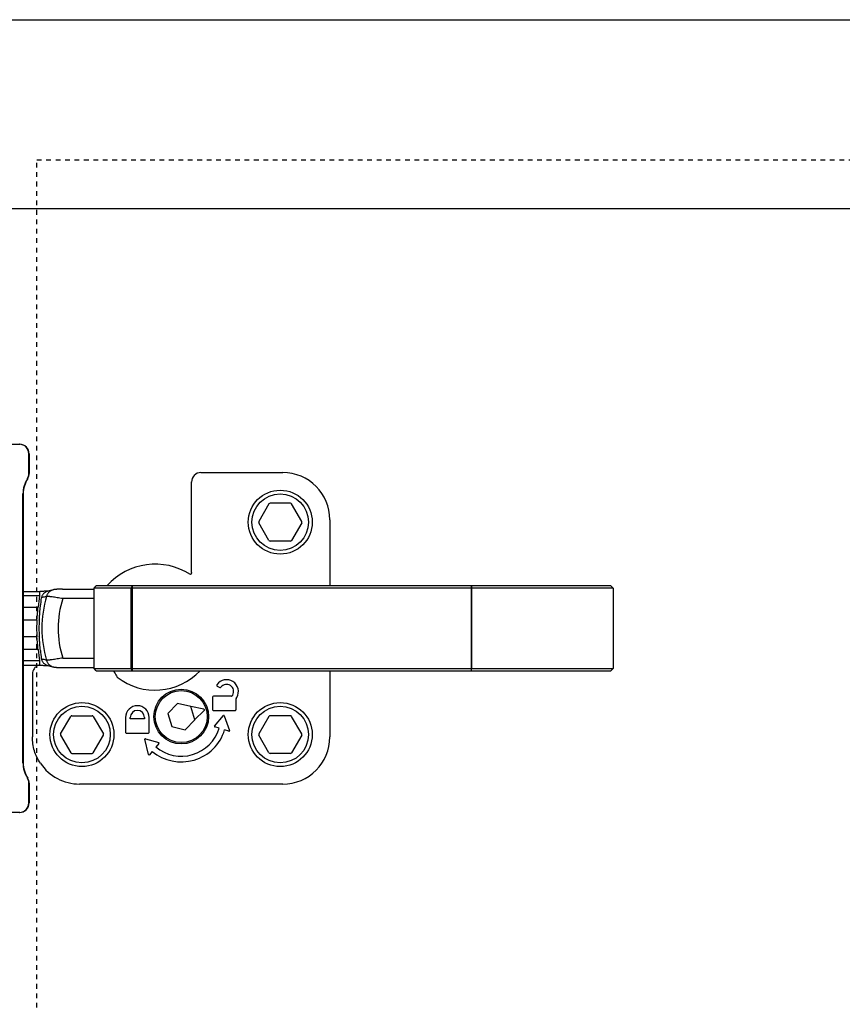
# Model space of a CAD drawing. Header units: millimetres. Extents: x -56303 to -45239, y -20463 to -4540.
# Tile 157 of 256: x -49545 to -49528, y -15296 to -15276. Entities that reach past the tile are written whole.
import ezdxf

# ---------------------------------------------------------------- set-up
doc = ezdxf.new("R2010")
doc.units = ezdxf.units.MM
doc.linetypes.add('Dashed3cust', pattern=[2, 1, -1])
doc.layers.add('_HVAC_urzadzenia', color=220, linetype='Continuous', lineweight=35)

# ---------------------------------------------------------------- blocks, each defined once
blk = doc.blocks.new('A$C69557CD5')
at = {"lineweight": -3}
for p, q in [((384.56, 925), (2974.56, 925)), ((386.56, 885), (2972.56, 885))]:
    blk.add_line(p, q, dxfattribs=at)
at = {"linetype": 'Dashed3cust', "lineweight": -3}
for p, q in [((782.96, 895.31), (1113.16, 895.31)), ((782.96, 119.69), (782.96, 895.31))]:
    blk.add_line(p, q, dxfattribs=at)
at = {"linetype": 'Continuous', "lineweight": -3}
for p, q in [((751.84, 835.04), (779.34, 835.04)), ((781.28, 828.84), (781.28, 833.04)), ((781.34, 833.04), (781.34, 828.84)), ((817.73, 829.04), (835.05, 829.04)), ((815.73, 807.86), (815.73, 827.05)), ((780.03, 767.54), (780.03, 824.54)), ((780.09, 824.54), (780.09, 767.54)), ((832.14, 822.39), (830, 818.69)), ((836.67, 822.54), (832.4, 822.54)), ((839.07, 818.69), (836.93, 822.39)), ((832.14, 814.69), (830, 818.39)), ((839.07, 818.39), (836.93, 814.69)), ((845.03, 819.06), (845.03, 805.04)), ((836.67, 814.54), (832.4, 814.54)), ((780.03, 803.87), (783.6, 803.87)), ((783.54, 803.87), (783.54, 802.96)), ((783.78, 803.87), (783.6, 803.87)), ((783.95, 803.88), (783.78, 803.87)), ((784.1, 803.88), (783.95, 803.88)), ((784.25, 803.88), (784.1, 803.88)), ((784.39, 803.88), (784.25, 803.88)), ((784.51, 803.89), (784.39, 803.88)), ((784.63, 803.89), (784.51, 803.89)), ((784.74, 803.89), (784.63, 803.89)), ((784.84, 803.9), (784.74, 803.89)), ((784.93, 803.9), (784.84, 803.9)), ((785.01, 803.91), (784.93, 803.9)), ((785.08, 803.91), (785.01, 803.91)), ((785.15, 803.91), (785.08, 803.91)), ((785.2, 803.92), (785.15, 803.91)), ((785.25, 803.92), (785.2, 803.92)), ((785.3, 803.93), (785.25, 803.92)), ((785.86, 804.06), (785.3, 803.91)), ((785.33, 803.93), (785.3, 803.93)), ((785.35, 803.93), (785.33, 803.93)), ((785.36, 803.93), (785.35, 803.93)), ((785.37, 803.93), (785.36, 803.93)), ((785.37, 803.93), (785.37, 803.93)), ((786.4, 804.21), (785.86, 804.06)), ((786.42, 804.21), (786.4, 804.21)), ((786.45, 804.22), (786.42, 804.21)), ((786.48, 804.22), (786.45, 804.22)), ((786.51, 804.23), (786.48, 804.22)), ((786.54, 804.24), (786.51, 804.23)), ((786.57, 804.24), (786.54, 804.24)), ((786.6, 804.25), (786.57, 804.24)), ((786.63, 804.25), (786.6, 804.25)), ((786.66, 804.26), (786.63, 804.25)), ((786.69, 804.26), (786.66, 804.26)), ((786.72, 804.27), (786.69, 804.26)), ((786.75, 804.27), (786.72, 804.27)), ((786.78, 804.27), (786.75, 804.27)), ((786.81, 804.28), (786.78, 804.27)), ((786.84, 804.28), (786.81, 804.28)), ((786.88, 804.28), (786.84, 804.28)), ((786.91, 804.29), (786.88, 804.28)), ((786.94, 804.29), (786.91, 804.29)), ((786.98, 804.29), (786.94, 804.29)), ((787.01, 804.3), (786.98, 804.29)), ((787.05, 804.3), (787.01, 804.3)), ((787.13, 804.3), (787.05, 804.3)), ((787.22, 804.31), (787.13, 804.3)), ((787.31, 804.31), (787.22, 804.31)), ((787.41, 804.32), (787.31, 804.31)), ((787.52, 804.32), (787.41, 804.32)), ((787.64, 804.33), (787.52, 804.32)), ((787.78, 804.33), (787.64, 804.33)), ((787.92, 804.33), (787.78, 804.33)), ((788.08, 804.33), (787.92, 804.33)), ((788.24, 804.34), (788.08, 804.33)), ((788.41, 804.34), (788.24, 804.34)), ((788.41, 804.34), (795.03, 804.34)), ((795.03, 804.54), (795.53, 805.04)), ((795.19, 804.7), (795.03, 804.54)), ((795.03, 804.54), (795.03, 787.54)), ((905.03, 804.54), (795.03, 804.54)), ((795.28, 804.79), (795.19, 804.7)), ((795.36, 804.88), (795.28, 804.79)), ((795.45, 804.97), (795.36, 804.88)), ((795.52, 805.03), (795.45, 804.97)), ((904.53, 805.04), (795.53, 805.04)), ((803.15, 805.04), (802.93, 804.54)), ((802.93, 787.54), (802.93, 804.54)), ((803.15, 805.04), (803.15, 787.04)), ((813.78, 805.04), (813.77, 805.05)), ((874.98, 805.04), (874.98, 787.04)), ((874.98, 805.04), (875.09, 804.54)), ((875.09, 787.54), (875.09, 804.54)), ((904.53, 805.04), (905.03, 804.54)), ((905.03, 804.54), (905.03, 787.54)), ((783.54, 802.96), (780.03, 802.96)), ((795.03, 802.34), (788.48, 802.34)), ((780.03, 800.56), (783.24, 800.56)), ((780.03, 797.84), (783, 797.84)), ((783, 794.25), (780.03, 794.25)), ((783.24, 791.53), (780.03, 791.53)), ((783.54, 789.13), (780.03, 789.13)), ((783.54, 789.13), (783.54, 788.22)), ((788.48, 789.75), (795.03, 789.75)), ((780.03, 788.22), (783.61, 788.22)), ((783.61, 788.22), (783.79, 788.21)), ((783.79, 788.21), (783.96, 788.21)), ((783.96, 788.21), (784.12, 788.21)), ((784.12, 788.21), (784.27, 788.21)), ((784.27, 788.21), (784.41, 788.2)), ((784.41, 788.2), (784.54, 788.2)), ((784.54, 788.2), (784.66, 788.2)), ((784.66, 788.2), (784.77, 788.19)), ((784.77, 788.19), (784.87, 788.19)), ((784.87, 788.19), (784.95, 788.19)), ((784.95, 788.19), (785.04, 788.18)), ((785.04, 788.18), (785.11, 788.18)), ((785.11, 788.18), (785.17, 788.17)), ((785.17, 788.17), (785.23, 788.17)), ((785.23, 788.17), (785.28, 788.16)), ((785.28, 788.16), (785.32, 788.16)), ((785.3, 788.17), (785.49, 788.12)), ((785.32, 788.16), (785.33, 788.16)), ((785.33, 788.16), (785.35, 788.16)), ((785.35, 788.16), (785.36, 788.16)), ((785.36, 788.16), (785.37, 788.15)), ((785.49, 788.12), (786.05, 787.98)), ((786.05, 787.98), (786.42, 787.88)), ((786.42, 787.88), (786.45, 787.87)), ((786.45, 787.87), (786.48, 787.86)), ((786.48, 787.86), (786.51, 787.86)), ((786.51, 787.86), (786.54, 787.85)), ((786.54, 787.85), (786.57, 787.84)), ((786.57, 787.84), (786.6, 787.84)), ((786.6, 787.84), (786.63, 787.83)), ((786.63, 787.83), (786.66, 787.83)), ((786.66, 787.83), (786.69, 787.83)), ((786.69, 787.83), (786.72, 787.82)), ((786.72, 787.82), (786.75, 787.82)), ((786.75, 787.82), (786.78, 787.81)), ((786.78, 787.81), (786.81, 787.81)), ((786.81, 787.81), (786.84, 787.81)), ((786.84, 787.81), (786.88, 787.8)), ((786.88, 787.8), (786.91, 787.8)), ((786.91, 787.8), (786.94, 787.8)), ((786.94, 787.8), (786.98, 787.79)), ((786.98, 787.79), (787.01, 787.79)), ((787.01, 787.79), (787.05, 787.79)), ((787.05, 787.79), (787.13, 787.78)), ((787.13, 787.78), (787.22, 787.78)), ((787.22, 787.78), (787.31, 787.77)), ((787.31, 787.77), (787.41, 787.77)), ((787.41, 787.77), (787.52, 787.77)), ((787.52, 787.77), (787.64, 787.76)), ((787.64, 787.76), (787.78, 787.76)), ((787.78, 787.76), (787.92, 787.76)), ((787.92, 787.76), (788.08, 787.75)), ((788.08, 787.75), (788.24, 787.75)), ((788.24, 787.75), (788.41, 787.75)), ((788.41, 787.75), (795.03, 787.75)), ((795.53, 787.04), (795.03, 787.54)), ((795.03, 787.54), (905.03, 787.54)), ((795.1, 787.48), (795.19, 787.39)), ((795.19, 787.39), (795.28, 787.3)), ((795.28, 787.3), (795.36, 787.21)), ((795.36, 787.21), (795.45, 787.12)), ((795.45, 787.12), (795.52, 787.05)), ((795.53, 787.04), (904.53, 787.04)), ((803.15, 787.04), (802.93, 787.54)), ((845.03, 787.04), (845.03, 773.03)), ((874.98, 787.04), (875.09, 787.54)), ((905.03, 787.54), (904.53, 787.04)), ((782.03, 786.35), (782.03, 773.03)), ((821.17, 783.8), (821.7, 783.5)), ((820.17, 781.45), (820.17, 778.85)), ((824.19, 781.65), (820.37, 781.65)), ((824.46, 781.91), (824.36, 781.75)), ((825.17, 778.85), (825.17, 781.09)), ((825.2, 781.19), (825.32, 781.41)), ((812.74, 780.14), (810.74, 778.03)), ((815.58, 779.46), (812.74, 780.14)), ((816.41, 776.67), (815.58, 779.46)), ((818.36, 778.9), (815.58, 779.45)), ((818.44, 778.65), (816.4, 776.68)), ((820.37, 778.65), (824.97, 778.65)), ((788, 773.69), (790.14, 777.39)), ((790.4, 777.54), (794.67, 777.54)), ((794.93, 777.39), (797.07, 773.69)), ((801.77, 777.15), (801.77, 774.05)), ((802.77, 776.85), (802.77, 777.15)), ((805.77, 776.85), (802.77, 776.85)), ((805.77, 777.15), (805.77, 776.85)), ((806.77, 774.05), (806.77, 777.15)), ((810.74, 778.03), (811.57, 775.23)), ((814.4, 774.55), (816.41, 776.67)), ((820.6, 775.33), (822.5, 777.55)), ((822.67, 777.52), (823.78, 774.37)), ((832.14, 777.39), (830, 773.69)), ((836.67, 777.54), (832.4, 777.54)), ((839.07, 773.69), (836.93, 777.39)), ((811.57, 775.23), (814.4, 774.55)), ((821.6, 774.87), (820.65, 775.17)), ((823.66, 774.24), (822.75, 774.52)), ((788, 773.39), (790.14, 769.69)), ((794.93, 769.69), (797.07, 773.39)), ((801.97, 773.85), (806.57, 773.85)), ((806.63, 769.29), (805.85, 772.54)), ((805.98, 772.66), (808.78, 771.83)), ((832.14, 769.69), (830, 773.39)), ((839.07, 773.39), (836.93, 769.69)), ((807.42, 769.98), (806.81, 769.25)), ((808.83, 771.67), (808.19, 770.9)), ((790.4, 769.54), (794.67, 769.54)), ((836.67, 769.54), (832.4, 769.54)), ((781.28, 759.04), (781.28, 763.25)), ((781.34, 763.25), (781.34, 759.04)), ((835.05, 763.04), (792.02, 763.04)), ((779.34, 757.04), (751.84, 757.04))]:
    blk.add_line(p, q, dxfattribs=at)
for centre, major_axis, ratio, start_param, end_param in [((779.28, 833.04), (1.41, 1.41), 1, 5.497787, 7.068583), ((779.34, 833.04), (-1.41, 1.41), 1, 3.926991, 5.497787), ((779.28, 828.84), (1.41, 1.41), 1, 4.931223, 5.497787), ((779.34, 828.84), (1.41, 1.41), 1, 4.931223, 5.497787), ((817.74, 827.04), (-1.42, 1.42), 0.997265, -0.784029, 0.784029), ((835.02, 819.03), (7.09, 7.09), 0.997265, 5.499157, 7.067214), ((786.03, 824.54), (4.24, 4.24), 1, 1.78963, 2.356194), ((786.09, 824.54), (4.24, 4.24), 1, 1.78963, 2.356194), ((834.53, 818.54), (-4.79, 4.79), 1, 3.926991, 10.210176), ((834.53, 818.54), (-4.24, 4.24), 1, 3.926991, 10.210176), ((832.4, 822.24), (-0.212, 0.212), 1, -0.785398, 0.261799), ((836.67, 822.24), (0.212, 0.212), 1, 6.021386, 7.068583), ((830.26, 818.54), (0.212, 0.212), 1, 1.832596, 2.879793), ((838.81, 818.54), (-0.212, 0.212), 1, 3.403392, 4.45059), ((832.4, 814.84), (-0.212, 0.212), 1, 1.308997, 2.356194), ((836.67, 814.84), (0.212, 0.212), 1, 3.926991, 4.974188), ((808.03, 796.04), (-9.62, 9.62), 1, -1.365372, 0.062162), ((808.36, 798.64), (17.81, 17.81), 1, 2.183739, 2.279888), ((808.03, 796.04), (16.96, 16.96), 1, 2.069477, 2.642912), ((808.35, 798.91), (-17.47, 17.47), 1, 0.640006, 0.711346), ((808.03, 796.04), (-14.53, 14.53), 1, 0.474091, 1.096706), ((808.03, 796.04), (17.75, 17.75), 1, 2.284724, 2.427665), ((808.03, 796.04), (17.4, 17.4), 1, 2.284724, 2.427665), ((808.36, 793.45), (-17.81, 17.81), 1, 0.861701, 0.957857), ((808.35, 793.18), (-17.46, 17.46), 1, 0.859449, 0.930793), ((784.03, 786.35), (-1.41, 1.41), 1, -0.424654, 0.785996), ((808.03, 796.04), (-9.26, 9.26), 1, 1.697309, 3.169576), ((823.16, 782.66), (1.77, 1.77), 1, 4.974188, 8.028715), ((813.57, 777.35), (4.1, 4.1), 1, 5.497787, 11.780972), ((813.57, 777.35), (-3.89, 3.89), 1, 3.926991, 10.210176), ((813.57, 777.35), (-3.89, 3.89), 1, 3.926991, 10.210176), ((821.27, 783.98), (-0.141, 0.141), 1, 0.174733, 1.832596), ((821.8, 783.67), (0.141, 0.141), 1, 3.403392, 4.856268), ((823.16, 782.66), (1.06, 1.06), 1, 4.974188, 7.997861), ((792.53, 773.54), (-4.79, 4.79), 1, 3.926991, 10.210176), ((820.37, 781.45), (0.141, 0.141), 1, 0.785398, 2.356194), ((824.19, 781.85), (0.141, 0.141), 1, 3.926991, 4.974188), ((825.37, 781.09), (0.141, 0.141), 1, 1.832596, 2.356194), ((834.53, 773.54), (-4.79, 4.79), 1, 3.926991, 10.210176), ((792.53, 773.54), (-4.24, 4.24), 1, 3.926991, 10.210176), ((804.27, 777.15), (-1.77, 1.77), 1, 3.926991, 7.068583), ((804.27, 777.15), (-1.06, 1.06), 1, 3.926991, 7.068583), ((818.34, 778.76), (0.106, 0.106), 1, 4.694936, 6.876597), ((820.37, 778.85), (0.141, 0.141), 1, 2.356194, 3.926991), ((824.97, 778.85), (-0.141, 0.141), 1, 2.356194, 3.926991), ((834.53, 773.54), (-4.24, 4.24), 1, 3.926991, 10.210176), ((790.4, 777.24), (-0.212, 0.212), 1, -0.785398, 0.261799), ((794.67, 777.24), (0.212, 0.212), 1, 6.021386, 7.068583), ((822.57, 777.48), (0.0707, 0.0707), 1, 5.838107, 7.932502), ((832.4, 777.24), (-0.212, 0.212), 1, -0.785398, 0.261799), ((836.67, 777.24), (0.212, 0.212), 1, 6.021386, 7.068583), ((801.97, 774.05), (0.141, 0.141), 1, 2.356194, 3.926991), ((806.57, 774.05), (-0.141, 0.141), 1, 2.356194, 3.926991), ((813.57, 777.35), (-6.79, 6.79), 1, 1.660163, 3.628184), ((813.57, 777.35), (5.94, 5.94), 1, 3.23096, 5.19898), ((820.68, 775.26), (0.0707, 0.0707), 1, 1.649317, 3.628184), ((823.69, 774.34), (0.0707, 0.0707), 1, 3.628184, 5.838107), ((788.26, 773.54), (-0.212, 0.212), 1, 0.261799, 1.308997), ((796.81, 773.54), (0.212, 0.212), 1, 4.974188, 6.021386), ((805.95, 772.56), (-0.0707, 0.0707), 1, -1.073358, 1.021037), ((830.26, 773.54), (-0.212, 0.212), 1, 0.261799, 1.308997), ((835.02, 773.06), (-7.09, 7.09), 0.997265, 2.357564, 3.925621), ((838.81, 773.54), (0.212, 0.212), 1, 4.974188, 6.021386), ((808.75, 771.73), (0.0707, 0.0707), 1, 4.801756, 6.780624), ((790.4, 769.84), (-0.212, 0.212), 1, 1.308997, 2.356194), ((794.67, 769.84), (0.212, 0.212), 1, 3.926991, 4.974188), ((806.73, 769.31), (0.0707, 0.0707), 1, 2.591833, 4.801756), ((832.4, 769.84), (-0.212, 0.212), 1, 1.308997, 2.356194), ((836.67, 769.84), (0.212, 0.212), 1, 3.926991, 4.974188), ((786.03, 767.54), (-4.24, 4.24), 1, 0.785398, 1.351962), ((786.09, 767.54), (-4.24, 4.24), 1, 0.785398, 1.351962), ((792.05, 773.06), (7.09, 7.09), 0.997265, 2.948835, 3.925621), ((779.28, 763.25), (1.41, 1.41), 1, 5.497787, 6.064351), ((779.34, 763.25), (-1.41, 1.41), 1, 3.926991, 4.493555), ((779.28, 759.04), (-1.41, 1.41), 1, 2.356194, 3.926991), ((779.34, 759.04), (1.41, 1.41), 1, 3.926991, 5.497787)]:
    blk.add_ellipse(centre, major_axis=major_axis, ratio=ratio, start_param=start_param, end_param=end_param, dxfattribs=at)
for points, knots in [([(815.73, 807.86), (815.73, 807.82), (815.72, 807.73), (815.67, 807.6), (815.6, 807.5), (815.53, 807.44), (815.49, 807.42)], [0, 0, 0, 0, 0.250038, 0.500055, 0.750043, 1, 1, 1, 1]), ([(785.3, 803.91), (785.22, 803.89), (785.05, 803.84), (784.82, 803.72), (784.61, 803.57), (784.41, 803.4), (784.24, 803.2), (784.1, 802.98), (783.99, 802.74), (783.94, 802.57), (783.91, 802.49)], [0, 0, 0, 0, 0.124251, 0.248591, 0.373101, 0.497852, 0.622897, 0.748267, 0.873973, 1, 1, 1, 1]), ([(786.4, 804.21), (786.32, 804.18), (786.16, 804.13), (785.93, 804.02), (785.72, 803.88), (785.53, 803.71), (785.36, 803.52), (785.22, 803.3), (785.1, 803.07), (785.05, 802.91), (785.02, 802.83)], [0, 0, 0, 0, 0.124256, 0.248599, 0.37311, 0.497859, 0.6229, 0.748267, 0.87397, 1, 1, 1, 1]), ([(795.52, 805.03), (795.52, 805.04), (795.52, 805.04), (795.53, 805.04), (795.53, 805.04)], [0, 0, 0, 0, 0.557247, 1, 1, 1, 1]), ([(785.02, 802.83), (784.93, 802.8), (784.56, 802.69), (784.19, 802.57), (783.91, 802.49)], [0, 0, 0, 0, 0.251434, 1, 1, 1, 1]), ([(788.48, 802.34), (788.28, 802.37), (787.88, 802.44), (787.3, 802.53), (786.76, 802.62), (786.26, 802.69), (785.89, 802.74), (785.62, 802.77), (785.46, 802.79), (785.31, 802.81), (785.2, 802.82), (785.1, 802.83), (785.05, 802.83), (785.02, 802.83)], [0, 0, 0, 0, 0.175275, 0.34536, 0.505209, 0.650043, 0.775469, 0.829669, 0.877613, 0.918919, 0.953258, 0.980354, 1, 1, 1, 1]), ([(783, 797.84), (783.02, 798.08), (783.06, 798.55), (783.12, 799.25), (783.18, 799.91), (783.22, 800.35), (783.24, 800.56)], [0, 0, 0, 0, 0.263365, 0.521321, 0.768572, 1, 1, 1, 1]), ([(783.49, 797.8), (783.51, 798.06), (783.55, 798.57), (783.61, 799.32), (783.67, 800.04), (783.7, 800.51), (783.72, 800.74)], [0, 0, 0, 0, 0.263884, 0.522113, 0.76921, 1, 1, 1, 1]), ([(783.24, 791.53), (783.22, 791.74), (783.18, 792.17), (783.12, 792.84), (783.06, 793.54), (783.02, 794.01), (783, 794.25)], [0, 0, 0, 0, 0.231428, 0.478679, 0.736635, 1, 1, 1, 1]), ([(783.72, 791.35), (783.7, 791.58), (783.67, 792.04), (783.61, 792.76), (783.55, 793.52), (783.51, 794.03), (783.49, 794.29)], [0, 0, 0, 0, 0.23079, 0.477887, 0.736116, 1, 1, 1, 1]), ([(783.91, 789.6), (783.94, 789.51), (783.99, 789.35), (784.1, 789.11), (784.24, 788.89), (784.41, 788.69), (784.61, 788.52), (784.82, 788.37), (785.05, 788.25), (785.22, 788.2), (785.3, 788.17)], [0, 0, 0, 0, 0.126027, 0.251733, 0.377103, 0.502148, 0.626899, 0.751409, 0.875749, 1, 1, 1, 1]), ([(785.02, 789.26), (784.93, 789.29), (784.56, 789.4), (784.19, 789.51), (783.91, 789.6)], [0, 0, 0, 0, 0.251434, 1, 1, 1, 1]), ([(788.48, 789.75), (788.28, 789.72), (787.88, 789.65), (787.3, 789.55), (786.76, 789.47), (786.26, 789.4), (785.89, 789.35), (785.62, 789.32), (785.46, 789.3), (785.31, 789.28), (785.2, 789.27), (785.1, 789.26), (785.05, 789.26), (785.02, 789.26)], [0, 0, 0, 0, 0.175275, 0.34536, 0.505209, 0.650043, 0.775469, 0.829669, 0.877613, 0.918919, 0.953258, 0.980354, 1, 1, 1, 1]), ([(785.02, 789.26), (785.05, 789.18), (785.1, 789.01), (785.22, 788.78), (785.36, 788.57), (785.53, 788.38), (785.72, 788.21), (785.93, 788.07), (786.16, 787.96), (786.32, 787.9), (786.4, 787.88)], [0, 0, 0, 0, 0.12603, 0.251733, 0.3771, 0.502141, 0.62689, 0.751401, 0.875744, 1, 1, 1, 1]), ([(795.53, 787.04), (795.53, 787.04), (795.52, 787.05), (795.52, 787.05), (795.52, 787.05)], [0, 0, 0, 0, 0.442814, 1, 1, 1, 1]), ([(799.21, 787.04), (799.26, 786.94), (799.52, 786.48), (799.79, 786.03), (800.01, 785.69)], [0, 0, 0, 0, 0.223828, 1, 1, 1, 1]), ([(783.73, 767.45), (783.46, 767.86), (782.97, 768.72), (782.43, 770.1), (782.11, 771.55), (782.03, 772.54), (782.03, 773.03)], [0, 0, 0, 0, 0.249886, 0.499836, 0.74987, 1, 1, 1, 1])]:
    blk.add_open_spline(points, degree=3, knots=knots, dxfattribs=at)

msp = doc.modelspace()

# ---------------------------------------------------------------- block references
at = {"layer": '_HVAC_urzadzenia', "xscale": 0.09999999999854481, "yscale": 0.1000000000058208, "zscale": 0.1}
msp.add_blockref('A$C69557CD5', (-49623.4, -15368.138), dxfattribs=at)

doc.saveas('drawing.dxf')
